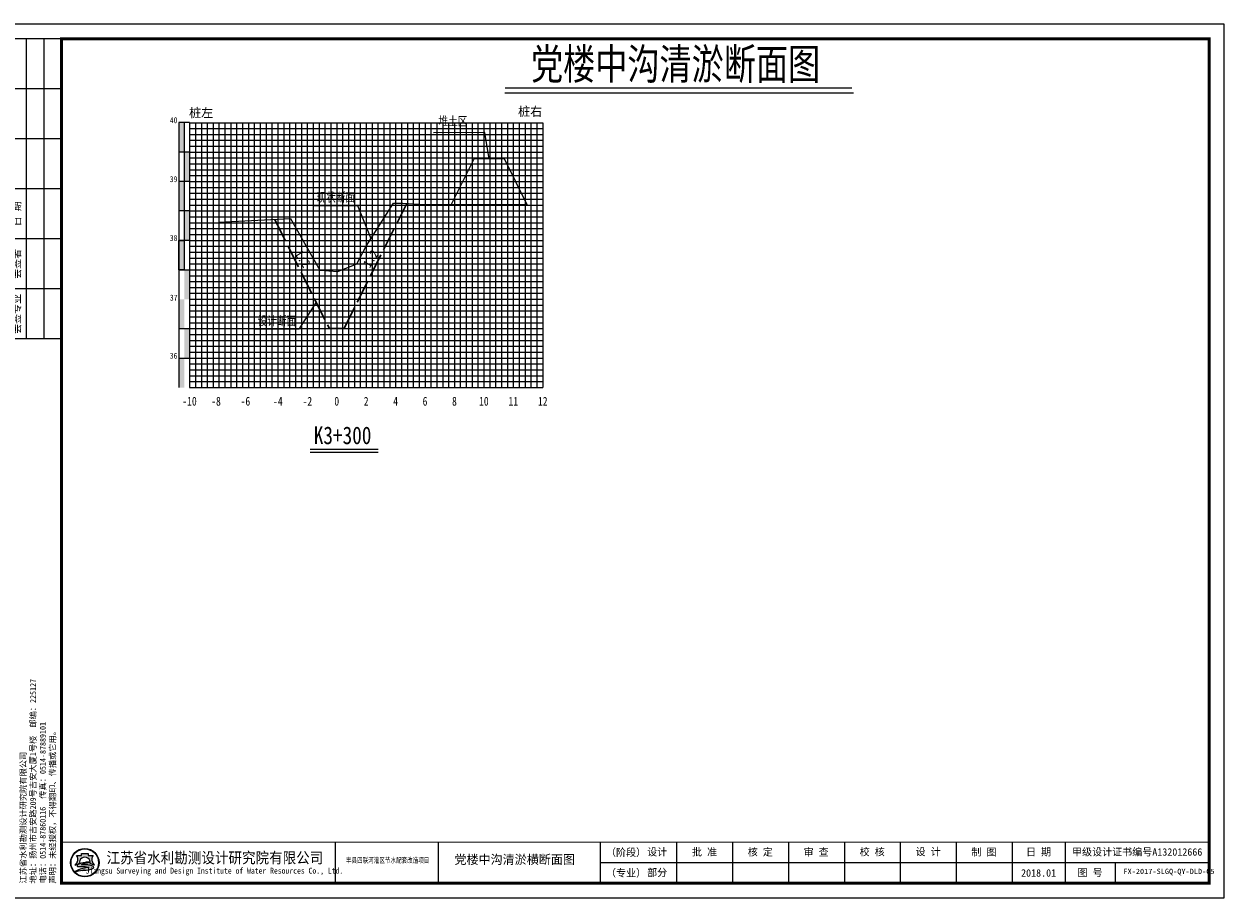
# Model space of a CAD drawing. Header units: millimetres. Extents: x -1851 to 142262423, y -629789 to 22327943.
# Tile 53 of 69: x 37253 to 37661, y 5159 to 5456. Entities that reach past the tile are written whole.
import ezdxf
from ezdxf.enums import TextEntityAlignment as Align

# ---------------------------------------------------------------- set-up
doc = ezdxf.new("R2010")
doc.units = ezdxf.units.MM
doc.linetypes.add('4415', pattern=[5, 4, -1])
for name, color, linetype, lineweight in [('0.13文字', 3, 'Continuous', 13), ('2', 61, 'Continuous', 30), ('3', 8, 'Continuous', 5), ('dmx', 7, 'Continuous', 15)]:
    doc.layers.add(name, color=color, linetype=linetype, lineweight=lineweight)
doc.layers.add('DIMTEX', color=7, linetype='Continuous')
doc.layers.add('断面', color=7, linetype='Continuous')
doc.styles.add('LYJFS', font='times.ttf', dxfattribs={"width": 0.7})
doc.styles.add('STYLE2', font='txt', dxfattribs={"width": 0.8})
doc.styles.add('仿宋', font='FangSong_GB2312.ttf')
doc.styles.add('仿宋体', font='FangSong_GB2312.ttf', dxfattribs={"width": 0.8})
doc.styles.add('宋体', font='txt', dxfattribs={"height": 3.5})
doc.styles.add('等线体', font='simhei.ttf')

# ---------------------------------------------------------------- blocks, each defined once
blk = doc.blocks.new('tk')
h = blk.add_hatch(color=152)
h.dxf.hatch_style = 1
h.paths.add_polyline_path([(6876.364125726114, 854.2295714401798, 1), (6866.686434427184, 854.2295714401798, 1)])
h.paths.add_polyline_path([(6876.201261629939, 854.2295714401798, 1), (6866.84929852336, 854.2295714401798, 1)], flags=16)
h = blk.add_hatch(color=152)
h.dxf.hatch_style = 1
edge = h.paths.add_edge_path()
edge.add_arc((6873.407199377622, 851.8047045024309), 1.461698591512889, 43.31770961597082, 70.37003522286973)
edge.add_arc((6872.0275850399, 847.9366998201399), 5.568375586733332, 70.37003522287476, 84.52854590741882)
edge.add_arc((6871.440752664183, 841.8102204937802), 11.72289597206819, 84.5285459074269, 95.17746754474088)
edge.add_arc((6871.582339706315, 852.1014277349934), 1.831337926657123, 111.7965680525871, 130.9174013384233, ccw=False)
edge.add_arc((6873.47809212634, 847.3608850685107), 6.936886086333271, 98.84274785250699, 111.79656805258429, ccw=False)
edge.add_arc((6874.544451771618, 840.506451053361), 13.873772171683, 95.21036804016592, 98.84274785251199, ccw=False)
edge.add_ellipse((6871.525280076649, 854.5219636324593), major_axis=(-1.773815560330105, 0), ratio=0.8776980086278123, start_angle=172.6538623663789, end_angle=176.9129867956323)
edge.add_arc((6873.117644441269, 844.1909795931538), 10.24870363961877, 88.99992913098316, 98.52267106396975)
edge.add_arc((6872.724314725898, 846.8157053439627), 7.594670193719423, 98.5226710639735, 116.8491039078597)
edge.add_arc((6869.849912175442, 852.4939579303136), 1.230336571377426, 116.8491039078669, 139.2900683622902)
edge.add_arc((6869.065436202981, 853.1689503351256), 0.1954369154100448, 139.2900683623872, 263.050638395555)
edge.add_arc((6869.248585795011, 854.6715617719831), 1.70916902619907, 263.0506383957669, 272.136251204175)
edge.add_arc((6870.416233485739, 823.3689317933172), 29.61523112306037, 88.46268833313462, 92.13625120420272, ccw=False)
edge.add_arc((6871.07395213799, 847.876297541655), 5.099041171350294, 68.07113774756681, 88.46268833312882, ccw=False)
edge.add_arc((6875.183614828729, 831.3122526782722), 21.4080615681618, 95.91294384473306, 98.79521578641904)
edge.add_arc((6873.816328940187, 840.1492628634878), 12.46590188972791, 98.79521578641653, 117.8496747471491)
edge.add_arc((6932.315236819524, 613.7362839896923), 245.9934265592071, 104.7703900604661, 105.15790668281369, ccw=False)
edge.add_line((6869.600177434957, 851.6009245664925), (6868.796656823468, 851.2750728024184))
edge.add_arc((6890.157828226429, 754.105500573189), 99.48982566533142, 100.90627282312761, 102.39834375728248, ccw=False)
edge.add_line((6871.334059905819, 851.7983414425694), (6870.72346251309, 851.6097564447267))
edge.add_arc((6868.414090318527, 880.2016823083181), 28.68503833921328, 274.6177604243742, 279.6944367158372)
edge.add_arc((6872.474319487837, 856.4344682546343), 4.573507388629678, 279.694436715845, 287.6119267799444)
edge.add_arc((6873.358587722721, 853.648913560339), 1.650966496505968, 287.6119267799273, 311.5140981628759)
edge.add_arc((6874.270477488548, 852.6187205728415), 0.2751610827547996, 311.5140981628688, 403.3177096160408)
edge = h.paths.add_edge_path()
edge.add_arc((6875.946394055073, 855.3665725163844), 2.066422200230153, 138.9741968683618, 204.1180883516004, ccw=False)
edge.add_line((6874.387456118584, 856.7229696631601), (6872.690352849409, 856.7229696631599))
edge.add_line((6872.69035284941, 856.7229696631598), (6872.69035284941, 857.3096342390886))
edge.add_line((6872.69035284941, 857.3096342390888), (6870.360207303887, 857.3096342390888))
edge.add_line((6870.360207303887, 857.3096342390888), (6870.360207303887, 856.7229696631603))
edge.add_line((6870.360207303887, 856.7229696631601), (6868.663104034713, 856.7229696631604))
edge.add_arc((6867.104166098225, 855.3665725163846), 2.066422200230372, -24.118088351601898, 41.0258031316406, ccw=False)
edge.add_arc((6865.567634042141, 856.05447875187), 3.749914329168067, 314.34412131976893, 335.8819116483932, ccw=False)
edge.add_arc((6867.522236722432, 856.4070458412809), 3.106664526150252, 282.3877277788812, 290.1465811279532)
edge.add_arc((6864.457993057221, 864.7594382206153), 12.00340818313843, 290.1465811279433, 296.6495194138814)
edge.add_ellipse((6871.525280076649, 854.5219636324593), major_axis=(-1.773815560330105, 0), ratio=0.8776980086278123, start_angle=176.9129867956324, end_angle=378.37473811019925, ccw=False)
edge.add_ellipse((6871.525280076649, 854.5219636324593), major_axis=(-1.773815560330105, 0), ratio=0.8776980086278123, start_angle=172.653862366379, end_angle=176.9129867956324, ccw=False)
edge.add_ellipse((6871.525280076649, 854.5219636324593), major_axis=(-1.773815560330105, 0), ratio=0.8776980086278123, start_angle=161.6252618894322, end_angle=172.653862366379, ccw=False)
edge.add_arc((6878.592567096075, 864.759438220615), 12.00340818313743, 243.3504805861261, 249.853418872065)
edge.add_arc((6875.528323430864, 856.4070458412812), 3.106664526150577, 249.8534188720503, 257.61227222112)
edge.add_arc((6877.482926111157, 856.05447875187), 3.74991432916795, 204.1180883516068, 225.6558786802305, ccw=False)
at = {"lineweight": 0}
for p, q in [((6838.597780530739, 842.2295714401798), (6838.597780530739, 1139.229571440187)), ((6838.597780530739, 1139.229571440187), (7258.597780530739, 1139.229571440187)), ((7258.597780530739, 1139.229571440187), (7258.597780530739, 842.2295714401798)), ((7253.597780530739, 854.2295714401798), (7046.597780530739, 854.2295714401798)), ((7258.597780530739, 842.2295714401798), (6838.597780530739, 842.2295714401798))]:
    blk.add_line(p, q, dxfattribs=at)
for p, q in [((6863.597780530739, 1134.229571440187), (6845.597780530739, 1134.229571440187)), ((6845.597780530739, 1134.229571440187), (6845.597780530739, 1032.229571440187)), ((6851.597780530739, 1134.229571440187), (6851.597780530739, 1032.229571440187)), ((6857.597780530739, 1134.229571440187), (6857.597780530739, 1032.229571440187)), ((6863.597780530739, 1117.229571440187), (6845.597780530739, 1117.229571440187)), ((6863.597780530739, 1100.229571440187), (6845.597780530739, 1100.229571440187)), ((6863.597780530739, 1083.229571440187), (6845.597780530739, 1083.229571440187)), ((6863.597780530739, 1066.229571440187), (6845.597780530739, 1066.229571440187)), ((6863.597780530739, 1049.229571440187), (6845.597780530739, 1049.229571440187)), ((6863.597780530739, 1032.229571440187), (6845.597780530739, 1032.229571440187)), ((6956.597780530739, 861.2295714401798), (6956.597780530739, 847.2295714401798)), ((6991.597780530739, 861.2295714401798), (6991.597780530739, 847.2295714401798)), ((7046.597780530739, 861.2295714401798), (7046.597780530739, 847.2295714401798)), ((7072.597780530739, 861.2295714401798), (7072.597780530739, 847.2295714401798)), ((7091.597780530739, 861.2295714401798), (7091.597780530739, 847.2295714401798)), ((7110.597780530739, 861.2295714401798), (7110.597780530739, 847.2295714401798)), ((7129.597780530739, 861.2295714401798), (7129.597780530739, 847.2295714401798)), ((7148.597780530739, 861.2295714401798), (7148.597780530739, 847.2295714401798)), ((7167.597780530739, 861.2295714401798), (7167.597780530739, 847.2295714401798)), ((7186.597780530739, 861.2295714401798), (7186.597780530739, 847.2295714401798)), ((7204.597780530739, 861.2295714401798), (7204.597780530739, 847.2295714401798)), ((7221.597780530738, 854.2295714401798), (7221.597780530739, 847.2295714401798))]:
    blk.add_line(p, q)
at = {"lineweight": 0, "const_width": 1}
blk.add_lwpolyline([(6863.597780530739, 1134.229571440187), (7253.597780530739, 1134.229571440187), (7253.597780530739, 847.2295714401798), (6863.597780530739, 847.2295714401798)], close=True, dxfattribs=at)
at = {"lineweight": 0, "const_width": 0.4}
blk.add_lwpolyline([(7253.597780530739, 861.2295714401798), (6863.597780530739, 861.2295714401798)], dxfattribs=at)
at = {"color": 152}
for points in [[(6869.8419023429, 854.0311891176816, -0.02838203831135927), (6868.592243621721, 853.4904639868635, -0.03386732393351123), (6868.188697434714, 853.3727099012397, 0.09425397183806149), (6868.990200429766, 854.5221939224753, 0.2921547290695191), (6868.663104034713, 856.7229696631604), (6870.360207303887, 856.7229696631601), (6870.360207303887, 857.3096342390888), (6872.69035284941, 857.3096342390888), (6872.69035284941, 856.7229696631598), (6874.387456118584, 856.7229696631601, 0.29215472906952), (6874.06035972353, 854.5221939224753, 0.09425397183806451), (6874.861862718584, 853.3727099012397, -0.03386732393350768), (6874.458316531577, 853.4904639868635, -0.02838203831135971), (6873.208657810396, 854.0311891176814)], [(6873.296521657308, 854.4381220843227, 0.04157472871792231), (6871.598778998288, 854.3265098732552, 0.08013502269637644), (6869.294240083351, 853.5916630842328, 0.09823132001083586), (6868.917290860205, 853.2964201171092, 0.599439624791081), (6869.041789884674, 852.9749492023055, 0.03966424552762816), (6869.312296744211, 852.9635806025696, -0.01603031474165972), (6871.210748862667, 852.9735033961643, -0.08921046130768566), (6872.978215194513, 852.6064141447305, 0.01257694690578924), (6871.910251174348, 852.4685801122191, 0.08333285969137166), (6867.992840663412, 851.171317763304, -0.001690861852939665), (6869.600177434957, 851.6009245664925), (6868.796656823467, 851.275072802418, -0.006510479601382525), (6871.334059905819, 851.7983414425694), (6870.72346251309, 851.6097564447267, 0.02215480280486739), (6873.244469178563, 851.9262713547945, 0.03456031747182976), (6873.858117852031, 852.0753316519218, 0.1046726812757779), (6874.452855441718, 852.4126819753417, 0.4234638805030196), (6874.470673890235, 852.8074929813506, 0.1185893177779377), (6873.898248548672, 853.1814519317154, 0.06185687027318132), (6872.558528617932, 853.479704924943, 0.04649815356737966), (6870.382867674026, 853.4852866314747, -0.08362449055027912), (6870.902341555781, 853.8018397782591, -0.05658197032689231), (6872.411732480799, 854.2153190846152, -0.01585057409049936), (6873.284535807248, 854.3228965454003)]]:
    blk.add_lwpolyline(points, format="xyb", dxfattribs=at)
for radius in [4.838845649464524, 4.675981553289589]:
    blk.add_circle((6871.525280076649, 854.2295714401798), radius, dxfattribs=at)
blk.add_arc((6873.478092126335, 847.3608850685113), 6.936886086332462, 98.84274785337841, 111.7965680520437, dxfattribs=at)
for start_param, end_param in [(2.820892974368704, 6.603884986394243), (3.013378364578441, 3.087714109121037)]:
    blk.add_ellipse((6871.525280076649, 854.5219636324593), major_axis=(-1.773815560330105, 0), ratio=0.8776980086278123, start_param=start_param, end_param=end_param, dxfattribs=at)
at = {"style": '宋体'}
for s, height, width, p in [('江苏省水利勘测设计研究院有限公司', 3.75, 0.9, (6915.725099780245, 855.9804173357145)), ('丰县四联河灌区节水配套改造项目', 1.8, 0.75, (6974.43168055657, 855.1042281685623)), ('Jiangsu Surveying and Design Institute of Water Resources Co., Ltd.', 2, 0.8, (6915.552971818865, 851.2429752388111))]:
    blk.add_text(s, height=height, dxfattribs=dict(at, width=width)).set_placement(p, align=Align.MIDDLE)
at = {"style": 'LYJFS'}
for s, p in [('（阶段）', (7055.431710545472, 857.7295714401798)), ('（专业）', (7055.431710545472, 850.7295714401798))]:
    blk.add_text(s, height=2.5, dxfattribs=at).set_placement(p, align=Align.MIDDLE_CENTER)
at = {"style": '仿宋'}
blk.add_text('2018.01', height=2.5, dxfattribs=at).set_placement((7195.597780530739, 850.7295714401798), align=Align.MIDDLE)
at = {"rotation": 90}
for s, insert, char_height, attachment_point, style in [('日 期', (6848.597780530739, 1074.729571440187), 2.5, 5, '宋体'), ('会签者', (6848.597780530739, 1057.729571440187), 2.5, 5, '宋体'), ('会签专业', (6848.597780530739, 1040.729571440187), 2.5, 5, '宋体'), ('江苏省水利勘测设计研究院有限公司\\P地址：扬州市吉安路209号吉安大厦1号楼  邮编：225127\\P电话：0514-87860116  传真：0514-87889101\\P声明：未经授权，不得翻印、传播或它用。', (6861.892912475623, 847.1478961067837), 2, 7, '仿宋')]:
    blk.add_mtext(s, dxfattribs=dict(at, insert=insert, char_height=char_height, attachment_point=attachment_point, style=style))
at = {"char_height": 2.5, "attachment_point": 5, "style": '宋体'}
for s, insert in [('设计', (7065.999934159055, 857.7295714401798)), ('批 准', (7082.097780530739, 857.7295714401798)), ('核 定', (7101.035280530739, 857.701793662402)), ('审 查', (7120.028336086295, 857.702857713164)), ('校 核', (7139.063058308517, 857.7728530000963)), ('设 计', (7158.070002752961, 857.8229020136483)), ('制 图', (7177.014447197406, 857.7074956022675)), ('日 期', (7195.597780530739, 857.7295714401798)), ('甲级设计证书编号A132012666', (7229.097780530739, 857.7295714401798)), ('部分', (7065.999934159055, 850.7295714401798)), ('图 号', (7213.097780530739, 850.7295714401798))]:
    blk.add_mtext(s, dxfattribs=dict(at, insert=insert))

msp = doc.modelspace()

# ---------------------------------------------------------------- hatches: boundary and pattern name
at = {"linetype": 'Continuous'}
for points in [[(37305.80106367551, 5422.338415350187), (37307.60106367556, 5422.338415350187), (37307.60106367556, 5412.338415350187), (37305.80106367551, 5412.338415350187)], [(37307.60106367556, 5412.338415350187), (37309.40106367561, 5412.338415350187), (37309.40106367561, 5402.338415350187), (37307.60106367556, 5402.338415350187)], [(37305.80106367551, 5402.338415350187), (37307.60106367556, 5402.338415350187), (37307.60106367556, 5392.338415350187), (37305.80106367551, 5392.338415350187)], [(37307.60106367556, 5392.338415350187), (37309.40106367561, 5392.338415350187), (37309.40106367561, 5382.338415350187), (37307.60106367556, 5382.338415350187)], [(37305.80106367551, 5382.338415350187), (37307.60106367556, 5382.338415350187), (37307.60106367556, 5372.338415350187), (37305.80106367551, 5372.338415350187)], [(37307.60106367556, 5372.338415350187), (37309.40106367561, 5372.338415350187), (37309.40106367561, 5362.338415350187), (37307.60106367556, 5362.338415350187)], [(37305.80106367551, 5362.338415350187), (37307.60106367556, 5362.338415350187), (37307.60106367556, 5352.338415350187), (37305.80106367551, 5352.338415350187)], [(37307.60742442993, 5352.363140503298), (37309.40742442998, 5352.363140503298), (37309.40742442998, 5342.363140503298), (37307.60742442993, 5342.363140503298)], [(37305.80106367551, 5342.334351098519), (37307.60106367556, 5342.334351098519), (37307.60106367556, 5332.334351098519), (37305.80106367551, 5332.334351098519)]]:
    msp.add_hatch(color=7, dxfattribs=at).paths.add_polyline_path(points)

# ---------------------------------------------------------------- linework, layer by layer
at = {"linetype": 'Continuous', "lineweight": 20, "flags": 128}
for points in [[(37411.16748965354, 5410.058841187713), (37409.77488452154, 5418.966256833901), (37392.24204020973, 5418.832051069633)], [(37371.08630709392, 5382.835664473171), (37366.54951078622, 5394.113445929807), (37351.3981211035, 5394.087133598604)], [(37352.38280152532, 5361.374939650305), (37346.54195380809, 5352.139789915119), (37331.39056412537, 5352.113477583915)]]:
    msp.add_lwpolyline(points, dxfattribs=at)
at = {"color": 1, "linetype": '4415', "lineweight": 30, "ltscale": 2}
msp.add_lwpolyline([(37338.34046769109, 5389.459607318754), (37356.90106367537, 5352.338415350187), (37361.90106367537, 5352.338415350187), (37383.18565879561, 5394.907605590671)], dxfattribs=at)
at = {"linetype": 'Continuous', "flags": 128}
msp.add_lwpolyline([(37305.80106367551, 5382.338415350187), (37307.60106367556, 5382.338415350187), (37307.60106367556, 5372.338415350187), (37305.80106367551, 5372.338415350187)], close=True, dxfattribs=at)
at = {"layer": '2', "color": 7, "lineweight": 15}
for points in [[(37309.40106367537, 5422.272314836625), (37409.40106367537, 5422.272314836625)], [(37319.40106367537, 5422.338415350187), (37319.40106367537, 5332.338415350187)], [(37329.40106367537, 5422.338415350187), (37329.40106367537, 5332.338415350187)], [(37339.40106367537, 5422.338415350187), (37339.40106367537, 5332.338415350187)], [(37349.40106367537, 5422.338415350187), (37349.40106367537, 5332.338415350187)], [(37369.40106367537, 5422.338415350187), (37369.40106367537, 5332.338415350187)], [(37379.40106367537, 5422.338415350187), (37379.40106367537, 5332.338415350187)], [(37389.40106367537, 5422.338415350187), (37389.40106367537, 5332.338415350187)], [(37399.40106367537, 5422.338415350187), (37399.40106367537, 5332.338415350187)], [(37409.40106367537, 5422.338415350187), (37409.40106367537, 5332.338415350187)], [(37419.40106367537, 5422.272314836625), (37419.40106367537, 5332.338415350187)], [(37429.40106367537, 5422.272314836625), (37429.40106367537, 5332.338415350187)], [(37309.40106367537, 5412.338415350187), (37409.40106367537, 5412.338415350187)], [(37409.40106367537, 5412.338415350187), (37429.40106367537, 5412.338415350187)], [(37309.40106367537, 5402.338415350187), (37409.40106367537, 5402.338415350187)], [(37409.40106367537, 5402.338415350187), (37429.40106367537, 5402.338415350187)], [(37309.40106367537, 5392.338415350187), (37409.40106367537, 5392.338415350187)], [(37409.40106367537, 5392.338415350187), (37429.40106367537, 5392.338415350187)], [(37309.40106367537, 5382.338415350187), (37409.40106367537, 5382.338415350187)], [(37409.40106367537, 5382.338415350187), (37429.40106367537, 5382.338415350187)], [(37409.40106367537, 5372.338415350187), (37429.40106367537, 5372.338415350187)], [(37309.40106367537, 5362.338415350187), (37409.40106367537, 5362.338415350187)], [(37409.40106367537, 5362.338415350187), (37429.40106367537, 5362.338415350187)], [(37409.40106367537, 5352.338415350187), (37429.40106367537, 5352.338415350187)], [(37409.40106367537, 5342.338415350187), (37429.40106367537, 5342.338415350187)], [(37309.40106367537, 5332.338415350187), (37409.40106367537, 5332.338415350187)], [(37409.40106367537, 5332.338415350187), (37429.40106367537, 5332.338415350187)]]:
    msp.add_lwpolyline(points, dxfattribs=at)
at = {"layer": '2', "color": 3, "lineweight": 15}
msp.add_lwpolyline([(37359.40106367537, 5422.338415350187), (37359.40106367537, 5332.338415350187)], dxfattribs=at)
at = {"layer": '2', "color": 7, "lineweight": 15, "flags": 128}
msp.add_lwpolyline([(37309.40106367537, 5372.338415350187), (37409.40106367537, 5372.338415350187)], dxfattribs=at)
at = {"layer": '2', "color": 0, "lineweight": 15}
for points in [[(37309.40106367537, 5352.338415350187), (37409.40106367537, 5352.338415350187)], [(37309.40106367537, 5342.338415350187), (37409.40106367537, 5342.338415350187)]]:
    msp.add_lwpolyline(points, dxfattribs=at)
at = {"layer": '3', "lineweight": 5}
for points in [[(37309.40106367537, 5420.338415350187), (37409.40106367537, 5420.338415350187)], [(37311.40106367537, 5422.338415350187), (37311.40106367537, 5332.338415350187)], [(37313.40106367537, 5422.338415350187), (37313.40106367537, 5332.338415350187)], [(37315.40106367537, 5422.338415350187), (37315.40106367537, 5332.338415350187)], [(37317.40106367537, 5422.338415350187), (37317.40106367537, 5332.338415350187)], [(37321.40106367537, 5422.338415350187), (37321.40106367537, 5332.338415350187)], [(37323.40106367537, 5422.338415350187), (37323.40106367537, 5332.338415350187)], [(37325.40106367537, 5422.338415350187), (37325.40106367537, 5332.338415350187)], [(37327.40106367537, 5422.338415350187), (37327.40106367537, 5332.338415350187)], [(37331.40106367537, 5422.338415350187), (37331.40106367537, 5332.338415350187)], [(37333.40106367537, 5422.338415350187), (37333.40106367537, 5332.338415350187)], [(37335.40106367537, 5422.338415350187), (37335.40106367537, 5332.338415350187)], [(37337.40106367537, 5422.338415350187), (37337.40106367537, 5332.338415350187)], [(37341.40106367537, 5422.338415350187), (37341.40106367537, 5332.338415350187)], [(37343.40106367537, 5422.338415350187), (37343.40106367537, 5332.338415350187)], [(37345.40106367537, 5422.338415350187), (37345.40106367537, 5332.338415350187)], [(37347.40106367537, 5422.338415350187), (37347.40106367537, 5332.338415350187)], [(37351.40106367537, 5422.338415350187), (37351.40106367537, 5332.338415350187)], [(37353.40106367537, 5422.338415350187), (37353.40106367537, 5332.338415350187)], [(37355.40106367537, 5422.338415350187), (37355.40106367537, 5332.338415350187)], [(37357.40106367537, 5422.338415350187), (37357.40106367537, 5332.338415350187)], [(37361.40106367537, 5422.338415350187), (37361.40106367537, 5332.338415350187)], [(37363.40106367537, 5422.338415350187), (37363.40106367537, 5332.338415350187)], [(37365.40106367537, 5422.338415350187), (37365.40106367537, 5332.338415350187)], [(37367.40106367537, 5422.338415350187), (37367.40106367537, 5332.338415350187)], [(37371.40106367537, 5422.338415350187), (37371.40106367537, 5332.338415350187)], [(37373.40106367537, 5422.338415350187), (37373.40106367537, 5332.338415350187)], [(37375.40106367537, 5422.338415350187), (37375.40106367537, 5332.338415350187)], [(37377.40106367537, 5422.338415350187), (37377.40106367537, 5332.338415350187)], [(37381.40106367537, 5422.338415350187), (37381.40106367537, 5332.338415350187)], [(37383.40106367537, 5422.338415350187), (37383.40106367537, 5332.338415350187)], [(37385.40106367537, 5422.338415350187), (37385.40106367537, 5332.338415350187)], [(37387.40106367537, 5422.338415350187), (37387.40106367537, 5332.338415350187)], [(37391.40106367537, 5422.338415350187), (37391.40106367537, 5332.338415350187)], [(37393.40106367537, 5422.338415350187), (37393.40106367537, 5332.338415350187)], [(37395.40106367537, 5422.338415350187), (37395.40106367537, 5332.338415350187)], [(37397.40106367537, 5422.338415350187), (37397.40106367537, 5332.338415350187)], [(37401.40106367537, 5422.338415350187), (37401.40106367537, 5332.338415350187)], [(37403.40106367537, 5422.338415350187), (37403.40106367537, 5332.338415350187)], [(37405.40106367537, 5422.338415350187), (37405.40106367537, 5332.338415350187)], [(37407.40106367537, 5422.338415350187), (37407.40106367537, 5332.338415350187)], [(37409.40106367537, 5420.338415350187), (37429.40106367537, 5420.338415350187)], [(37411.40106367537, 5422.272314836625), (37411.40106367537, 5332.338415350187)], [(37413.40106367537, 5422.272314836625), (37413.40106367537, 5332.338415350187)], [(37415.40106367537, 5422.272314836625), (37415.40106367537, 5332.338415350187)], [(37417.40106367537, 5422.272314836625), (37417.40106367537, 5332.338415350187)], [(37421.40106367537, 5422.272314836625), (37421.40106367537, 5332.338415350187)], [(37423.40106367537, 5422.272314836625), (37423.40106367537, 5332.338415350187)], [(37425.40106367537, 5422.272314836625), (37425.40106367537, 5332.338415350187)], [(37427.40106367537, 5422.272314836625), (37427.40106367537, 5332.338415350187)], [(37309.40106367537, 5418.338415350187), (37409.40106367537, 5418.338415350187)], [(37309.40106367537, 5416.338415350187), (37409.40106367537, 5416.338415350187)], [(37409.40106367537, 5418.338415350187), (37429.40106367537, 5418.338415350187)], [(37409.40106367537, 5416.338415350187), (37429.40106367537, 5416.338415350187)], [(37309.40106367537, 5414.338415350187), (37409.40106367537, 5414.338415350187)], [(37409.40106367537, 5414.338415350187), (37429.40106367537, 5414.338415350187)], [(37309.40106367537, 5410.338415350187), (37409.40106367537, 5410.338415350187)], [(37309.40106367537, 5408.338415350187), (37409.40106367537, 5408.338415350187)], [(37409.40106367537, 5410.338415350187), (37429.40106367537, 5410.338415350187)], [(37409.40106367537, 5408.338415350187), (37429.40106367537, 5408.338415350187)], [(37309.40106367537, 5406.338415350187), (37409.40106367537, 5406.338415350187)], [(37309.40106367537, 5404.338415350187), (37409.40106367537, 5404.338415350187)], [(37409.40106367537, 5406.338415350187), (37429.40106367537, 5406.338415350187)], [(37409.40106367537, 5404.338415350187), (37429.40106367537, 5404.338415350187)], [(37309.40106367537, 5400.338415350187), (37409.40106367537, 5400.338415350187)], [(37409.40106367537, 5400.338415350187), (37429.40106367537, 5400.338415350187)], [(37309.40106367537, 5398.338415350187), (37409.40106367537, 5398.338415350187)], [(37309.40106367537, 5396.338415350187), (37409.40106367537, 5396.338415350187)], [(37409.40106367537, 5398.338415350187), (37429.40106367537, 5398.338415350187)], [(37409.40106367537, 5396.338415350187), (37429.40106367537, 5396.338415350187)], [(37309.40106367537, 5394.338415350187), (37409.40106367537, 5394.338415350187)], [(37309.40106367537, 5390.338415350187), (37409.40106367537, 5390.338415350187)], [(37409.40106367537, 5394.338415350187), (37429.40106367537, 5394.338415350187)], [(37409.40106367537, 5390.338415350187), (37429.40106367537, 5390.338415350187)], [(37309.40106367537, 5388.338415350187), (37409.40106367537, 5388.338415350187)], [(37309.40106367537, 5386.338415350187), (37409.40106367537, 5386.338415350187)], [(37409.40106367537, 5388.338415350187), (37429.40106367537, 5388.338415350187)], [(37409.40106367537, 5386.338415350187), (37429.40106367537, 5386.338415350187)], [(37309.40106367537, 5384.338415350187), (37409.40106367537, 5384.338415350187)], [(37409.40106367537, 5384.338415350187), (37429.40106367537, 5384.338415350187)], [(37309.40106367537, 5380.338415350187), (37409.40106367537, 5380.338415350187)], [(37309.40106367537, 5378.338415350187), (37409.40106367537, 5378.338415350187)], [(37409.40106367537, 5380.338415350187), (37429.40106367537, 5380.338415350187)], [(37409.40106367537, 5378.338415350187), (37429.40106367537, 5378.338415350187)], [(37309.40106367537, 5376.338415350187), (37409.40106367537, 5376.338415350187)], [(37309.40106367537, 5374.338415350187), (37429.40106367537, 5374.338415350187)], [(37409.40106367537, 5376.338415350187), (37429.40106367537, 5376.338415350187)], [(37309.40106367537, 5370.338415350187), (37409.40106367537, 5370.338415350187)], [(37409.40106367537, 5370.338415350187), (37429.40106367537, 5370.338415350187)], [(37309.40106367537, 5368.338415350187), (37409.40106367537, 5368.338415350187)], [(37309.40106367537, 5366.338415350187), (37409.40106367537, 5366.338415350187)], [(37409.40106367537, 5368.338415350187), (37429.40106367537, 5368.338415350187)], [(37409.40106367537, 5366.338415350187), (37429.40106367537, 5366.338415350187)], [(37309.40106367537, 5364.338415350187), (37409.40106367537, 5364.338415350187)], [(37409.40106367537, 5364.338415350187), (37429.40106367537, 5364.338415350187)], [(37309.40106367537, 5360.338415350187), (37409.40106367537, 5360.338415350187)], [(37309.40106367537, 5358.338415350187), (37409.40106367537, 5358.338415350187)], [(37409.40106367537, 5360.338415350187), (37429.40106367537, 5360.338415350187)], [(37409.40106367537, 5358.338415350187), (37429.40106367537, 5358.338415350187)], [(37309.40106367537, 5356.338415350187), (37409.40106367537, 5356.338415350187)], [(37309.40106367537, 5354.338415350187), (37409.40106367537, 5354.338415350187)], [(37409.40106367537, 5356.338415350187), (37429.40106367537, 5356.338415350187)], [(37409.40106367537, 5354.338415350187), (37429.40106367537, 5354.338415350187)], [(37309.40106367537, 5350.338415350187), (37409.40106367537, 5350.338415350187)], [(37409.40106367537, 5350.338415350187), (37429.40106367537, 5350.338415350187)], [(37309.40106367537, 5348.338415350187), (37409.40106367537, 5348.338415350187)], [(37309.40106367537, 5346.338415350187), (37409.40106367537, 5346.338415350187)], [(37409.40106367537, 5348.338415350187), (37429.40106367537, 5348.338415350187)], [(37409.40106367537, 5346.338415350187), (37429.40106367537, 5346.338415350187)], [(37309.40106367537, 5344.338415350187), (37409.40106367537, 5344.338415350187)], [(37409.40106367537, 5344.338415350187), (37429.40106367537, 5344.338415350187)], [(37309.40106367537, 5340.338415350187), (37409.40106367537, 5340.338415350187)], [(37309.40106367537, 5338.338415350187), (37409.40106367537, 5338.338415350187)], [(37409.40106367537, 5340.338415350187), (37429.40106367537, 5340.338415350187)], [(37409.40106367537, 5338.338415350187), (37429.40106367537, 5338.338415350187)], [(37309.40106367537, 5336.338415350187), (37409.40106367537, 5336.338415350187)], [(37309.40106367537, 5334.338415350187), (37409.40106367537, 5334.338415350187)], [(37409.40106367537, 5336.338415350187), (37429.40106367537, 5336.338415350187)], [(37409.40106367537, 5334.338415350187), (37429.40106367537, 5334.338415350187)]]:
    msp.add_lwpolyline(points, dxfattribs=at)
at = {"layer": '3', "color": 0, "lineweight": 5}
for points in [[(37305.80106367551, 5352.338415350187), (37409.40106367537, 5352.338415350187)], [(37305.80106367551, 5342.338415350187), (37409.40106367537, 5342.338415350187)]]:
    msp.add_lwpolyline(points, dxfattribs=at)
at = {"layer": 'DIMTEX', "color": 0, "linetype": 'Continuous'}
for p, q in [((37416.57885644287, 5432.43034827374), (37534.97342710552, 5432.43034827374)), ((37416.61471707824, 5434.114538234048), (37534.45082774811, 5434.114538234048)), ((37350.32744118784, 5310.403707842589), (37373.50667636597, 5310.403707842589)), ((37350.34793297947, 5311.366102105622), (37373.50667636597, 5311.366102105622))]:
    msp.add_line(p, q, dxfattribs=at)
at = {"layer": 'dmx', "linetype": 'Continuous', "lineweight": 15}
for p, q in [((37406.06568788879, 5410.099630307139), (37398.284222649, 5394.536699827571)), ((37406.06568788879, 5410.099630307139), (37416.25653729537, 5410.099630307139)), ((37416.25653729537, 5410.099630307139), (37424.03800253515, 5394.536699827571)), ((37389.15031195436, 5394.536699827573), (37424.03800253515, 5394.536699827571))]:
    msp.add_line(p, q, dxfattribs=at)
at = {"layer": 'dmx', "linetype": 'Continuous', "lineweight": 15, "flags": 128}
for points in [[(37343.70647948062, 5389.722395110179), (37353.62532948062, 5372.186567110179), (37359.73872157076, 5371.794473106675), (37366.28063334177, 5374.338415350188), (37369.40106367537, 5380.338415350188), (37378.71029948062, 5394.978971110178)], [(37378.71029948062, 5394.978971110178), (37381.83529948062, 5394.984617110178), (37389.40106367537, 5394.553138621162)], [(37319.40106367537, 5388.532094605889), (37343.70647948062, 5389.722395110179)]]:
    msp.add_lwpolyline(points, dxfattribs=at)
at = {"layer": '断面'}
msp.add_line((37409.40106367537, 5422.272314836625), (37429.40106367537, 5422.272314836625), dxfattribs=at)
at = {"layer": '断面', "color": 3, "lineweight": 15}
for points in [[(37309.40106367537, 5422.338415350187), (37305.80106367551, 5422.338415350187)], [(37305.80106367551, 5422.338415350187), (37305.80106367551, 5332.338415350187)], [(37307.60106367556, 5422.338415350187), (37307.60106367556, 5372.338415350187)], [(37309.40106367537, 5422.338415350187), (37309.40106367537, 5332.338415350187)], [(37309.40106367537, 5412.338415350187), (37305.80106367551, 5412.338415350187)], [(37309.40106367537, 5402.338415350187), (37305.80106367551, 5402.338415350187)], [(37309.40106367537, 5392.338415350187), (37305.80106367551, 5392.338415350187)], [(37309.40106367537, 5382.338415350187), (37305.80106367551, 5382.338415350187)], [(37305.80106367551, 5372.338415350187), (37309.40106367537, 5372.338415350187)]]:
    msp.add_lwpolyline(points, dxfattribs=at)
at = {"layer": '断面', "color": 7, "lineweight": 15}
msp.add_lwpolyline([(37309.40106367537, 5372.338415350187), (37409.40106367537, 5372.338415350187)], dxfattribs=at)

# ---------------------------------------------------------------- block references
at = {"layer": '断面'}
msp.add_blockref('tk', (30402.28328314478, 4316.631272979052), dxfattribs=at)

# ---------------------------------------------------------------- texts
at = {"style": '等线体'}
for s, p in [('桩左', (37309.2278443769, 5424.173865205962)), ('桩右', (37421.01908187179, 5424.63196343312))]:
    msp.add_text(s, height=3, dxfattribs=at).set_placement(p)
at = {"linetype": 'Continuous', "char_height": 3, "attachment_point": 1, "style": '仿宋体'}
for s, insert, width in [('堆土区', (37393.95704379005, 5424.315830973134), 18.82471715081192), ('现状断面', (37352.53697553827, 5398.462084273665), 37.93252298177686), ('设计断面', (37332.52941856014, 5356.488428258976), 37.93252298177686)]:
    msp.add_mtext(s, dxfattribs=dict(at, insert=insert, width=width))
at = {"layer": '0.13文字', "linetype": 'Continuous', "lineweight": 13, "width": 55.55091040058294, "attachment_point": 1, "style": 'LYJFS'}
for s, insert, char_height in [('{\\fFangSong_GB2312|b0|i0|c134|p49;\\W1;党楼中沟清淤横断面图}', (37399.4184937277, 5173.426692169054), 3), ('{\\fFangSong_GB2312|b0|i0|c134|p49;\\W1;\\C7;  FX-2017-SLGQ-QY-DLD-05}', (37623.88106367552, 5168.809748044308), 1.8)]:
    msp.add_mtext(s, dxfattribs=dict(at, insert=insert, char_height=char_height))
at = {"layer": 'DIMTEX', "color": 0, "linetype": 'Continuous', "style": 'STYLE2', "width": 0.8}
for s, height, p in [('党楼中沟清淤断面图', 10.5, (37425.41242279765, 5437.007880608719)), ('K3+300', 6, (37351.59414057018, 5313.091736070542))]:
    msp.add_text(s, height=height, dxfattribs=at).set_placement(p)
at = {"layer": '断面', "color": 7, "style": '等线体', "width": 0.8}
for s, p in [('40', (37302.70333861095, 5421.562220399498)), ('39', (37302.67866415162, 5401.529578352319)), ('38', (37302.67866415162, 5381.529578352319)), ('37', (37302.71370407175, 5361.269152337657)), ('36', (37302.67866415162, 5341.52551410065))]:
    msp.add_text(s, height=2, dxfattribs=at).set_placement(p, align=Align.BOTTOM_LEFT)
at = {"layer": '断面', "color": 7, "style": '仿宋体'}
for rotation, p in [(301.9850291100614, (37347.83895691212, 5376.090128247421)), (58.01497088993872, (37370.96317043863, 5376.090128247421))]:
    msp.add_text('1:2', height=3, rotation=rotation, dxfattribs=at).set_placement(p, align=Align.MIDDLE)
at = {"layer": '断面', "color": 7, "style": '等线体', "width": 0.8}
for s, p in [('-10', (37309.38517429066, 5327.645609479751)), ('-8', (37318.39096008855, 5327.645609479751)), ('-6', (37328.39096008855, 5327.645609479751)), ('-4', (37339.40106367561, 5327.645609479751)), ('-2', (37349.40106367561, 5327.645609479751)), ('0', (37359.40106367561, 5327.645609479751)), ('2', (37369.40106367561, 5327.645609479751)), ('4', (37379.40106367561, 5327.645609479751)), ('6', (37389.40106367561, 5327.645609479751)), ('8', (37399.40106367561, 5327.645609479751)), ('10', (37409.40106367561, 5327.645609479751)), ('11', (37419.40106367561, 5327.645609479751)), ('12', (37429.40106367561, 5327.645609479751))]:
    msp.add_text(s, height=3, dxfattribs=at).set_placement(p, align=Align.MIDDLE)

doc.saveas('drawing.dxf')
